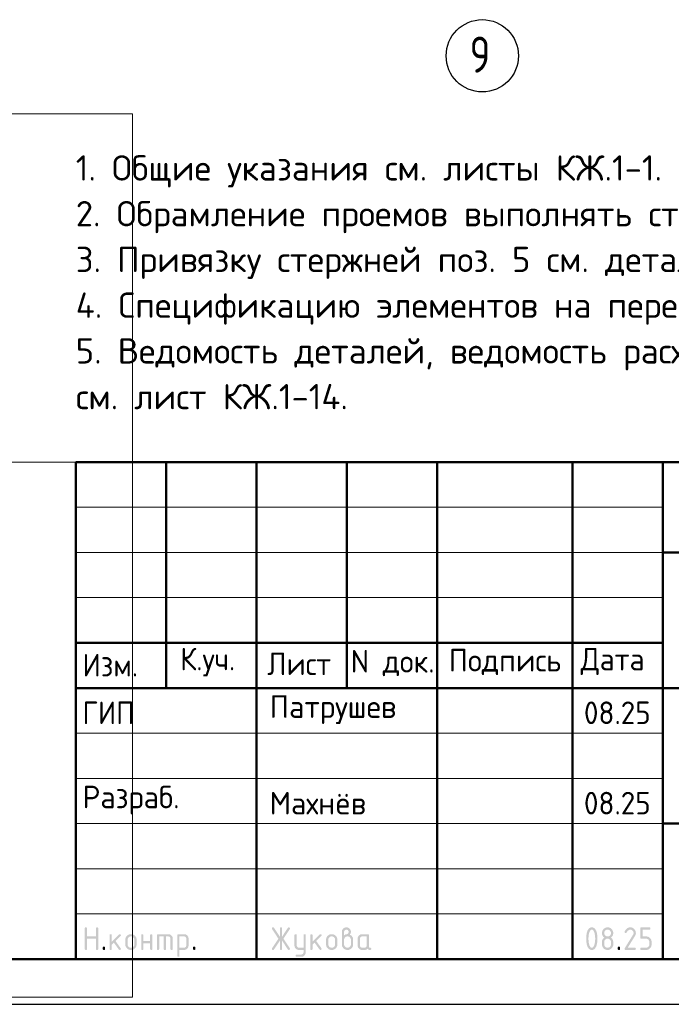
# Model space of a CAD drawing. Header units: millimetres. Extents: x 0 to 42000, y 0 to 29700.
# Tile 5 of 8: x 22379 to 29593, y 0 to 10896. Entities that reach past the tile are written whole.
import ezdxf

# ---------------------------------------------------------------- set-up
doc = ezdxf.new("R2010")
doc.units = ezdxf.units.MM
doc.linetypes.add('______5', pattern=[1100, 800, -100, 100, -100])
doc.layers.add('Standard', color=7, linetype='Continuous', lineweight=25)
doc.layers.add('Оси', color=7, linetype='______5', lineweight=13, true_color=0x656565)
doc.styles.add('ISOCPEUR', font='txt')

msp = doc.modelspace()

# ---------------------------------------------------------------- hatches: boundary and pattern name
at = {"layer": 'Standard', "linetype": 'Continuous', "lineweight": 25, "transparency": 33554687}
for points in [[(23099, 614), (23099, 839), (23099, 840), (23099, 842), (23099, 843), (23100, 844), (23100, 845), (23101, 846), (23101, 847), (23102, 848), (23103, 849), (23104, 850), (23105, 850), (23106, 851), (23107, 851), (23109, 851), (23110, 851), (23112, 851), (23113, 851), (23115, 851), (23116, 851), (23117, 851), (23118, 850), (23119, 850), (23120, 849), (23121, 848), (23122, 847), (23122, 846), (23123, 845), (23123, 844), (23124, 843), (23124, 842), (23124, 840), (23124, 839), (23124, 751), (23224, 751), (23224, 839), (23224, 840), (23224, 842), (23224, 843), (23225, 844), (23225, 845), (23226, 846), (23226, 847), (23227, 848), (23228, 849), (23229, 850), (23230, 850), (23231, 851), (23232, 851), (23233, 851), (23235, 851), (23236, 851), (23238, 851), (23239, 851), (23241, 851), (23242, 851), (23243, 850), (23244, 850), (23245, 849), (23246, 848), (23247, 847), (23247, 846), (23248, 845), (23248, 844), (23249, 843), (23249, 842), (23249, 840), (23249, 839), (23249, 614), (23249, 612), (23249, 611), (23249, 609), (23248, 608), (23248, 607), (23247, 606), (23247, 605), (23246, 604), (23245, 604), (23244, 603), (23243, 602), (23242, 602), (23241, 602), (23239, 601), (23238, 601), (23236, 601), (23235, 601), (23233, 601), (23232, 602), (23231, 602), (23230, 602), (23229, 603), (23228, 604), (23227, 604), (23226, 605), (23226, 606), (23225, 607), (23225, 608), (23224, 609), (23224, 611), (23224, 612), (23224, 614), (23224, 726), (23124, 726), (23124, 614), (23124, 612), (23124, 611), (23124, 609), (23123, 608), (23123, 607), (23122, 606), (23122, 605), (23121, 604), (23120, 604), (23119, 603), (23118, 602), (23117, 602), (23116, 602), (23115, 601), (23113, 601), (23112, 601), (23110, 601), (23109, 601), (23107, 602), (23106, 602), (23105, 602), (23104, 603), (23103, 604), (23102, 604), (23101, 605), (23101, 606), (23100, 607), (23100, 608), (23099, 609), (23099, 611), (23099, 612)], [(23399, 694), (23478, 773), (23478, 773), (23479, 774), (23480, 775), (23482, 775), (23483, 776), (23484, 776), (23485, 776), (23486, 776), (23488, 776), (23489, 776), (23491, 776), (23492, 775), (23493, 775), (23494, 774), (23495, 774), (23496, 773), (23497, 772), (23497, 771), (23498, 770), (23498, 769), (23499, 768), (23499, 767), (23499, 765), (23499, 764), (23499, 762), (23499, 761), (23498, 760), (23498, 759), (23497, 758), (23497, 757), (23496, 756), (23495, 755), (23440, 700), (23496, 621), (23498, 619), (23498, 617), (23499, 616), (23499, 614), (23499, 612), (23499, 611), (23499, 609), (23498, 608), (23498, 607), (23497, 606), (23497, 605), (23496, 604), (23495, 604), (23494, 603), (23493, 602), (23492, 602), (23491, 602), (23489, 601), (23488, 601), (23486, 601), (23485, 601), (23483, 602), (23482, 602), (23480, 603), (23479, 603), (23478, 604), (23477, 605), (23476, 607), (23422, 682), (23399, 659), (23399, 614), (23399, 612), (23399, 611), (23399, 609), (23398, 608), (23398, 607), (23397, 606), (23397, 605), (23396, 604), (23395, 604), (23394, 603), (23393, 602), (23392, 602), (23391, 602), (23389, 601), (23388, 601), (23386, 601), (23385, 601), (23383, 601), (23382, 602), (23381, 602), (23380, 602), (23379, 603), (23378, 604), (23377, 604), (23376, 605), (23376, 606), (23375, 607), (23375, 608), (23374, 609), (23374, 611), (23374, 612), (23374, 614), (23374, 764), (23374, 765), (23374, 767), (23374, 768), (23375, 769), (23375, 770), (23376, 771), (23376, 772), (23377, 773), (23378, 774), (23379, 774), (23380, 775), (23381, 775), (23382, 776), (23383, 776), (23385, 776), (23386, 776), (23388, 776), (23389, 776), (23391, 776), (23392, 775), (23393, 775), (23394, 774), (23395, 774), (23396, 773), (23397, 772), (23397, 771), (23398, 770), (23398, 769), (23399, 768), (23399, 767), (23399, 765), (23399, 764)], [(23749, 676), (23749, 614), (23749, 612), (23748, 611), (23748, 609), (23748, 608), (23747, 607), (23747, 606), (23746, 605), (23746, 604), (23745, 604), (23744, 603), (23743, 602), (23742, 602), (23740, 602), (23739, 601), (23738, 601), (23736, 601), (23735, 601), (23733, 601), (23732, 602), (23731, 602), (23729, 602), (23729, 603), (23728, 604), (23727, 604), (23726, 605), (23725, 606), (23725, 607), (23724, 608), (23724, 609), (23724, 611), (23724, 612), (23724, 614), (23724, 764), (23724, 765), (23724, 767), (23724, 768), (23724, 769), (23725, 770), (23725, 771), (23726, 772), (23727, 773), (23728, 774), (23729, 774), (23729, 775), (23731, 775), (23732, 776), (23733, 776), (23735, 776), (23736, 776), (23738, 776), (23739, 776), (23740, 776), (23742, 775), (23743, 775), (23744, 774), (23745, 774), (23746, 773), (23746, 772), (23747, 771), (23747, 770), (23748, 769), (23748, 768), (23748, 767), (23749, 765), (23749, 764), (23749, 701), (23823, 701), (23823, 764), (23823, 765), (23824, 767), (23824, 768), (23824, 769), (23825, 770), (23825, 771), (23826, 772), (23826, 773), (23827, 774), (23828, 774), (23829, 775), (23830, 775), (23832, 776), (23833, 776), (23834, 776), (23836, 776), (23837, 776), (23839, 776), (23840, 776), (23841, 775), (23843, 775), (23843, 774), (23844, 774), (23845, 773), (23846, 772), (23847, 771), (23847, 770), (23848, 769), (23848, 768), (23848, 767), (23848, 765), (23848, 764), (23848, 614), (23848, 612), (23848, 611), (23848, 609), (23848, 608), (23847, 607), (23847, 606), (23846, 605), (23845, 604), (23844, 604), (23843, 603), (23843, 602), (23841, 602), (23840, 602), (23839, 601), (23837, 601), (23836, 601), (23834, 601), (23833, 601), (23832, 602), (23830, 602), (23829, 602), (23828, 603), (23827, 604), (23826, 604), (23826, 605), (23825, 606), (23825, 607), (23824, 608), (23824, 609), (23824, 611), (23823, 612), (23823, 614), (23823, 676)], [(23911, 776), (24023, 776), (24026, 776), (24028, 776), (24031, 776), (24033, 775), (24036, 775), (24038, 774), (24040, 773), (24043, 773), (24045, 772), (24047, 770), (24049, 769), (24051, 768), (24053, 767), (24055, 765), (24057, 763), (24059, 762), (24061, 760), (24062, 758), (24064, 756), (24065, 754), (24067, 752), (24068, 750), (24069, 748), (24070, 745), (24071, 743), (24071, 741), (24072, 739), (24072, 736), (24073, 734), (24073, 731), (24073, 729), (24073, 726), (24073, 614), (24073, 612), (24073, 611), (24073, 609), (24073, 608), (24072, 607), (24072, 606), (24071, 605), (24070, 604), (24069, 604), (24068, 603), (24067, 602), (24066, 602), (24065, 602), (24064, 601), (24062, 601), (24061, 601), (24059, 601), (24058, 601), (24057, 602), (24055, 602), (24054, 602), (24053, 603), (24052, 604), (24051, 604), (24051, 605), (24050, 606), (24049, 607), (24049, 608), (24049, 609), (24048, 611), (24048, 612), (24048, 614), (24048, 726), (24048, 729), (24048, 731), (24047, 734), (24046, 736), (24046, 738), (24044, 740), (24043, 742), (24041, 744), (24039, 746), (24037, 747), (24035, 748), (24033, 749), (24031, 750), (24028, 751), (24026, 751), (24023, 751), (23998, 751), (23998, 614), (23998, 612), (23998, 611), (23998, 609), (23998, 608), (23997, 607), (23997, 606), (23996, 605), (23995, 604), (23995, 604), (23994, 603), (23993, 602), (23991, 602), (23990, 602), (23989, 601), (23987, 601), (23986, 601), (23984, 601), (23983, 601), (23982, 602), (23980, 602), (23979, 602), (23978, 603), (23977, 604), (23977, 604), (23976, 605), (23975, 606), (23975, 607), (23974, 608), (23974, 609), (23974, 611), (23973, 612), (23973, 614), (23973, 751), (23924, 751), (23924, 614), (23924, 612), (23923, 611), (23923, 609), (23923, 608), (23922, 607), (23922, 606), (23921, 605), (23920, 604), (23920, 604), (23919, 603), (23918, 602), (23916, 602), (23915, 602), (23914, 601), (23913, 601), (23911, 601), (23909, 601), (23908, 601), (23907, 602), (23906, 602), (23904, 602), (23903, 603), (23902, 604), (23902, 604), (23901, 605), (23900, 606), (23900, 607), (23899, 608), (23899, 609), (23899, 611), (23898, 612), (23898, 614), (23898, 764), (23898, 765), (23899, 767), (23899, 768), (23899, 769), (23900, 770), (23900, 771), (23901, 772), (23902, 773), (23902, 774), (23903, 774), (23904, 775), (23906, 775), (23907, 776), (23908, 776), (23909, 776)], [(25259, 704), (25194, 607), (25193, 605), (25192, 604), (25191, 603), (25190, 603), (25188, 602), (25187, 602), (25185, 601), (25183, 601), (25182, 601), (25180, 601), (25179, 602), (25178, 602), (25177, 603), (25176, 603), (25175, 604), (25174, 605), (25173, 605), (25173, 606), (25172, 607), (25172, 609), (25171, 610), (25171, 611), (25171, 613), (25171, 614), (25171, 616), (25172, 618), (25172, 619), (25173, 621), (25243, 726), (25173, 832), (25172, 833), (25172, 835), (25171, 837), (25171, 838), (25171, 840), (25171, 841), (25171, 843), (25172, 844), (25172, 845), (25173, 846), (25173, 847), (25174, 848), (25175, 849), (25176, 849), (25177, 850), (25178, 850), (25179, 851), (25181, 851), (25182, 851), (25184, 851), (25185, 851), (25187, 851), (25188, 851), (25189, 850), (25191, 849), (25192, 848), (25193, 847), (25194, 846), (25259, 749), (25259, 839), (25259, 840), (25259, 842), (25259, 843), (25259, 844), (25260, 845), (25260, 846), (25261, 847), (25262, 848), (25262, 849), (25263, 850), (25264, 850), (25266, 851), (25267, 851), (25268, 851), (25269, 851), (25271, 851), (25273, 851), (25274, 851), (25275, 851), (25277, 851), (25278, 850), (25279, 850), (25280, 849), (25280, 848), (25281, 847), (25282, 846), (25282, 845), (25283, 844), (25283, 843), (25283, 842), (25284, 840), (25284, 839), (25284, 749), (25348, 846), (25349, 847), (25350, 848), (25351, 849), (25353, 850), (25354, 851), (25356, 851), (25357, 851), (25359, 851), (25360, 851), (25361, 851), (25362, 851), (25363, 850), (25365, 850), (25366, 849), (25367, 848), (25367, 847), (25368, 847), (25369, 846), (25370, 845), (25370, 843), (25371, 842), (25371, 841), (25371, 840), (25371, 839), (25371, 837), (25371, 835), (25370, 833), (25369, 832), (25299, 726), (25369, 621), (25370, 619), (25371, 617), (25371, 616), (25371, 614), (25371, 613), (25371, 611), (25371, 610), (25370, 609), (25370, 608), (25369, 607), (25368, 606), (25368, 605), (25367, 604), (25366, 603), (25365, 603), (25364, 602), (25363, 602), (25361, 602), (25360, 601), (25359, 601), (25357, 601), (25356, 602), (25354, 602), (25353, 603), (25351, 603), (25350, 604), (25349, 605), (25348, 607), (25284, 704), (25284, 614), (25284, 612), (25283, 611), (25283, 609), (25283, 608), (25282, 607), (25282, 606), (25281, 605), (25280, 604), (25280, 604), (25279, 603), (25278, 602), (25277, 602), (25275, 602), (25274, 601), (25273, 601), (25271, 601), (25269, 601), (25268, 601), (25267, 602), (25266, 602), (25264, 602), (25263, 603), (25262, 604), (25262, 604), (25261, 605), (25260, 606), (25260, 607), (25259, 608), (25259, 609), (25259, 611), (25259, 612), (25259, 614)], [(25521, 576), (25521, 601), (25471, 601), (25468, 601), (25466, 602), (25463, 602), (25461, 602), (25458, 603), (25456, 603), (25454, 604), (25452, 605), (25449, 606), (25447, 607), (25445, 608), (25443, 609), (25441, 611), (25439, 612), (25437, 614), (25436, 616), (25434, 618), (25432, 620), (25431, 622), (25429, 624), (25428, 626), (25427, 628), (25426, 630), (25425, 632), (25424, 634), (25423, 637), (25422, 639), (25422, 641), (25422, 644), (25421, 646), (25421, 649), (25421, 651), (25421, 764), (25421, 765), (25421, 767), (25421, 768), (25422, 769), (25422, 770), (25423, 771), (25423, 772), (25424, 773), (25425, 774), (25426, 774), (25427, 775), (25428, 775), (25429, 776), (25431, 776), (25432, 776), (25434, 776), (25435, 776), (25437, 776), (25438, 776), (25439, 775), (25440, 775), (25441, 774), (25442, 774), (25443, 773), (25444, 772), (25444, 771), (25445, 770), (25445, 769), (25446, 768), (25446, 767), (25446, 765), (25446, 764), (25446, 651), (25446, 649), (25447, 646), (25447, 644), (25448, 642), (25449, 640), (25450, 638), (25452, 636), (25454, 634), (25455, 632), (25457, 630), (25459, 629), (25462, 628), (25464, 627), (25466, 627), (25468, 626), (25471, 626), (25521, 626), (25521, 764), (25521, 765), (25521, 767), (25521, 768), (25522, 769), (25522, 770), (25523, 771), (25523, 772), (25524, 773), (25525, 774), (25526, 774), (25527, 775), (25528, 775), (25529, 776), (25530, 776), (25532, 776), (25533, 776), (25535, 776), (25536, 776), (25538, 776), (25539, 775), (25540, 775), (25541, 774), (25542, 774), (25543, 773), (25544, 772), (25544, 771), (25545, 770), (25545, 769), (25545, 768), (25546, 767), (25546, 765), (25546, 764), (25546, 576), (25546, 574), (25546, 571), (25545, 569), (25545, 566), (25545, 564), (25544, 562), (25543, 559), (25542, 557), (25541, 555), (25540, 553), (25539, 551), (25538, 549), (25537, 547), (25535, 545), (25533, 543), (25532, 541), (25530, 539), (25528, 538), (25526, 536), (25524, 535), (25522, 533), (25520, 532), (25518, 531), (25516, 530), (25514, 529), (25511, 528), (25509, 528), (25507, 527), (25504, 527), (25502, 527), (25499, 526), (25497, 526), (25446, 526), (25445, 526), (25443, 527), (25442, 527), (25441, 527), (25440, 528), (25439, 528), (25438, 529), (25437, 529), (25436, 530), (25435, 531), (25435, 532), (25434, 533), (25434, 535), (25434, 536), (25434, 537), (25434, 539), (25434, 540), (25434, 541), (25434, 542), (25435, 544), (25435, 545), (25436, 546), (25436, 547), (25437, 548), (25438, 549), (25439, 549), (25440, 550), (25442, 550), (25443, 551), (25444, 551), (25445, 551), (25446, 551), (25496, 551), (25499, 551), (25501, 552), (25503, 552), (25506, 553), (25508, 554), (25510, 555), (25512, 557), (25514, 558), (25515, 560), (25517, 562), (25518, 564), (25519, 566), (25520, 568), (25520, 571), (25521, 573)], [(25621, 694), (25700, 773), (25700, 773), (25701, 774), (25702, 775), (25704, 775), (25705, 776), (25706, 776), (25707, 776), (25708, 776), (25710, 776), (25711, 776), (25713, 776), (25714, 775), (25715, 775), (25716, 774), (25717, 774), (25718, 773), (25719, 772), (25719, 771), (25720, 770), (25720, 769), (25721, 768), (25721, 767), (25721, 765), (25721, 764), (25721, 762), (25721, 761), (25721, 760), (25720, 759), (25720, 758), (25719, 757), (25718, 756), (25717, 755), (25662, 700), (25719, 621), (25720, 619), (25720, 617), (25721, 616), (25721, 614), (25721, 612), (25721, 611), (25721, 609), (25720, 608), (25720, 607), (25719, 606), (25719, 605), (25718, 604), (25717, 604), (25716, 603), (25715, 602), (25714, 602), (25713, 602), (25711, 601), (25710, 601), (25708, 601), (25707, 601), (25705, 602), (25704, 602), (25703, 603), (25701, 603), (25700, 604), (25699, 605), (25698, 607), (25644, 682), (25621, 659), (25621, 614), (25621, 612), (25621, 611), (25621, 609), (25620, 608), (25620, 607), (25619, 606), (25619, 605), (25618, 604), (25617, 604), (25616, 603), (25615, 602), (25614, 602), (25613, 602), (25611, 601), (25610, 601), (25608, 601), (25607, 601), (25606, 601), (25604, 602), (25603, 602), (25602, 602), (25601, 603), (25600, 604), (25599, 604), (25598, 605), (25598, 606), (25597, 607), (25597, 608), (25596, 609), (25596, 611), (25596, 612), (25596, 614), (25596, 764), (25596, 765), (25596, 767), (25596, 768), (25597, 769), (25597, 770), (25598, 771), (25598, 772), (25599, 773), (25600, 774), (25601, 774), (25602, 775), (25603, 775), (25604, 776), (25606, 776), (25607, 776), (25608, 776), (25610, 776), (25611, 776), (25613, 776), (25614, 775), (25615, 775), (25616, 774), (25617, 774), (25618, 773), (25619, 772), (25619, 771), (25620, 770), (25620, 769), (25621, 768), (25621, 767), (25621, 765), (25621, 764)], [(29137, 851), (29140, 851), (29144, 851), (29147, 851), (29150, 850), (29153, 850), (29156, 849), (29158, 848), (29161, 847), (29164, 846), (29167, 844), (29169, 843), (29172, 841), (29174, 839), (29177, 837), (29179, 835), (29181, 833), (29184, 831), (29186, 828), (29188, 826), (29189, 823), (29191, 821), (29193, 818), (29194, 816), (29195, 813), (29196, 810), (29197, 807), (29198, 804), (29198, 801), (29199, 798), (29199, 795), (29200, 792), (29200, 789), (29200, 784), (29199, 780), (29198, 775), (29197, 771), (29195, 766), (29193, 762), (29191, 757), (29188, 753), (29110, 626), (29187, 626), (29189, 626), (29190, 626), (29191, 626), (29193, 626), (29194, 625), (29195, 625), (29196, 624), (29197, 623), (29197, 622), (29198, 621), (29198, 620), (29199, 619), (29199, 618), (29199, 617), (29200, 615), (29200, 614), (29200, 612), (29199, 611), (29199, 610), (29199, 608), (29198, 607), (29198, 606), (29197, 605), (29197, 604), (29196, 604), (29195, 603), (29194, 602), (29193, 602), (29191, 602), (29190, 601), (29189, 601), (29187, 601), (29087, 601), (29086, 601), (29084, 601), (29083, 602), (29082, 602), (29081, 602), (29080, 603), (29079, 604), (29078, 604), (29077, 605), (29076, 606), (29076, 607), (29075, 608), (29075, 609), (29075, 611), (29075, 612), (29075, 614), (29075, 616), (29075, 617), (29076, 619), (29077, 621), (29168, 768), (29170, 771), (29171, 773), (29172, 776), (29173, 778), (29174, 781), (29174, 783), (29175, 786), (29175, 789), (29175, 793), (29174, 796), (29173, 800), (29172, 803), (29171, 806), (29168, 809), (29166, 813), (29164, 815), (29161, 818), (29158, 820), (29155, 822), (29152, 823), (29148, 825), (29145, 826), (29141, 826), (29137, 826), (29135, 826), (29132, 826), (29129, 825), (29127, 824), (29124, 823), (29122, 822), (29119, 820), (29117, 818), (29114, 816), (29112, 814), (29110, 812), (29107, 809), (29105, 806), (29103, 802), (29100, 799), (29098, 795), (29097, 793), (29096, 792), (29095, 791), (29094, 790), (29092, 790), (29091, 789), (29089, 789), (29087, 789), (29086, 789), (29084, 789), (29083, 789), (29082, 790), (29081, 790), (29080, 791), (29079, 791), (29078, 792), (29077, 793), (29076, 794), (29076, 795), (29075, 796), (29075, 797), (29075, 798), (29075, 800), (29075, 801), (29075, 803), (29075, 804), (29075, 805), (29076, 806), (29079, 812), (29082, 817), (29085, 822), (29088, 826), (29092, 830), (29095, 834), (29099, 837), (29103, 840), (29107, 843), (29111, 845), (29115, 847), (29119, 848), (29123, 850), (29128, 851), (29132, 851)], [(29250, 739), (29250, 839), (29250, 840), (29250, 842), (29250, 843), (29250, 844), (29251, 845), (29251, 846), (29252, 847), (29253, 848), (29253, 849), (29254, 850), (29255, 850), (29257, 851), (29258, 851), (29259, 851), (29261, 851), (29262, 851), (29349, 851), (29351, 851), (29352, 851), (29354, 851), (29355, 851), (29356, 850), (29357, 850), (29358, 849), (29359, 848), (29359, 847), (29360, 846), (29361, 845), (29361, 844), (29361, 843), (29362, 842), (29362, 840), (29362, 839), (29362, 837), (29362, 836), (29361, 834), (29361, 833), (29361, 832), (29360, 831), (29359, 830), (29359, 829), (29358, 829), (29357, 828), (29356, 827), (29355, 827), (29354, 827), (29352, 826), (29351, 826), (29349, 826), (29275, 826), (29275, 751), (29312, 751), (29315, 751), (29318, 751), (29322, 751), (29324, 750), (29327, 750), (29330, 749), (29333, 748), (29336, 747), (29339, 746), (29341, 744), (29344, 743), (29347, 741), (29349, 739), (29351, 737), (29354, 735), (29356, 733), (29358, 731), (29360, 728), (29362, 726), (29364, 723), (29366, 721), (29367, 718), (29369, 715), (29370, 713), (29371, 710), (29372, 707), (29373, 704), (29373, 701), (29374, 698), (29374, 695), (29374, 692), (29374, 689), (29374, 664), (29374, 661), (29374, 657), (29374, 654), (29373, 651), (29373, 648), (29372, 645), (29371, 643), (29370, 640), (29369, 637), (29367, 634), (29366, 632), (29364, 629), (29362, 627), (29360, 624), (29358, 622), (29356, 620), (29354, 617), (29351, 615), (29349, 613), (29346, 612), (29344, 610), (29341, 608), (29339, 607), (29336, 606), (29333, 605), (29330, 604), (29327, 603), (29324, 602), (29321, 602), (29318, 602), (29315, 601), (29312, 601), (29262, 601), (29261, 601), (29259, 601), (29258, 602), (29257, 602), (29255, 602), (29254, 603), (29253, 604), (29253, 604), (29252, 605), (29251, 606), (29251, 607), (29250, 608), (29250, 610), (29250, 611), (29250, 612), (29250, 614), (29250, 615), (29250, 617), (29250, 618), (29250, 619), (29251, 620), (29251, 621), (29252, 622), (29253, 623), (29253, 624), (29254, 625), (29255, 625), (29257, 626), (29258, 626), (29259, 626), (29261, 626), (29262, 626), (29312, 626), (29316, 626), (29319, 627), (29323, 628), (29326, 629), (29330, 630), (29333, 632), (29336, 634), (29338, 637), (29341, 640), (29343, 643), (29345, 646), (29347, 649), (29348, 653), (29349, 656), (29349, 660), (29349, 664), (29349, 689), (29349, 693), (29349, 696), (29348, 700), (29347, 703), (29345, 707), (29343, 710), (29341, 713), (29338, 715), (29336, 718), (29333, 720), (29330, 722), (29326, 724), (29323, 725), (29319, 726), (29316, 726), (29312, 726), (29262, 726), (29261, 726), (29259, 726), (29258, 727), (29257, 727), (29255, 727), (29254, 728), (29253, 729), (29253, 729), (29252, 730), (29251, 731), (29251, 732), (29250, 733), (29250, 734), (29250, 736), (29250, 737)], [(23299, 626), (23299, 628), (23299, 629), (23299, 631), (23300, 632), (23300, 633), (23301, 634), (23301, 635), (23302, 636), (23303, 637), (23304, 637), (23305, 638), (23306, 638), (23307, 638), (23309, 639), (23310, 639), (23312, 639), (23313, 639), (23314, 639), (23316, 638), (23317, 638), (23318, 638), (23319, 637), (23320, 637), (23321, 636), (23322, 635), (23322, 634), (23323, 633), (23323, 632), (23324, 631), (23324, 629), (23324, 628), (23324, 626), (23324, 614), (23324, 612), (23324, 611), (23324, 610), (23323, 608), (23323, 607), (23322, 606), (23322, 605), (23321, 604), (23320, 604), (23319, 603), (23318, 602), (23317, 602), (23316, 602), (23314, 601), (23313, 601), (23312, 601), (23310, 601), (23309, 601), (23307, 602), (23306, 602), (23305, 602), (23304, 603), (23303, 604), (23302, 604), (23301, 605), (23301, 606), (23300, 607), (23300, 608), (23299, 610), (23299, 611), (23299, 612), (23299, 614)], [(24298, 626), (24298, 628), (24298, 629), (24299, 631), (24299, 632), (24299, 633), (24300, 634), (24301, 635), (24301, 636), (24302, 637), (24303, 637), (24304, 638), (24305, 638), (24307, 638), (24308, 639), (24309, 639), (24311, 639), (24312, 639), (24314, 639), (24315, 638), (24316, 638), (24317, 638), (24318, 637), (24319, 637), (24320, 636), (24321, 635), (24322, 634), (24322, 633), (24323, 632), (24323, 631), (24323, 629), (24323, 628), (24323, 626), (24323, 614), (24323, 612), (24323, 611), (24323, 610), (24323, 608), (24322, 607), (24322, 606), (24321, 605), (24320, 604), (24319, 604), (24318, 603), (24317, 602), (24316, 602), (24315, 602), (24314, 601), (24312, 601), (24311, 601), (24309, 601), (24308, 601), (24307, 602), (24305, 602), (24304, 602), (24303, 603), (24302, 604), (24301, 604), (24301, 605), (24300, 606), (24299, 607), (24299, 608), (24299, 610), (24298, 611), (24298, 612), (24298, 614)], [(29000, 626), (29000, 628), (29000, 629), (29000, 631), (29001, 632), (29001, 633), (29002, 634), (29002, 635), (29003, 636), (29004, 637), (29005, 637), (29006, 638), (29007, 638), (29008, 638), (29009, 639), (29011, 639), (29012, 639), (29014, 639), (29015, 639), (29017, 638), (29018, 638), (29019, 638), (29020, 637), (29021, 637), (29022, 636), (29023, 635), (29023, 634), (29024, 633), (29024, 632), (29024, 631), (29025, 629), (29025, 628), (29025, 626), (29025, 614), (29025, 612), (29025, 611), (29024, 610), (29024, 608), (29024, 607), (29023, 606), (29023, 605), (29022, 604), (29021, 604), (29020, 603), (29019, 602), (29018, 602), (29017, 602), (29015, 601), (29014, 601), (29012, 601), (29011, 601), (29009, 601), (29008, 602), (29007, 602), (29006, 602), (29005, 603), (29004, 604), (29003, 604), (29002, 605), (29002, 606), (29001, 607), (29001, 608), (29000, 610), (29000, 611), (29000, 612), (29000, 614)]]:
    msp.add_hatch(color=7, dxfattribs=at).paths.add_polyline_path(points, flags=16)
h = msp.add_hatch(color=7, dxfattribs=at)
h.paths.add_polyline_path([(23549, 664), (23549, 714), (23549, 717), (23549, 720), (23549, 723), (23550, 726), (23550, 729), (23551, 732), (23552, 735), (23553, 738), (23554, 740), (23556, 743), (23557, 746), (23559, 748), (23561, 751), (23563, 753), (23565, 756), (23567, 758), (23569, 760), (23572, 762), (23574, 764), (23577, 766), (23579, 768), (23582, 769), (23584, 770), (23587, 772), (23590, 773), (23593, 774), (23596, 774), (23599, 775), (23602, 776), (23605, 776), (23608, 776), (23611, 776), (23614, 776), (23618, 776), (23621, 776), (23624, 775), (23627, 774), (23630, 774), (23633, 773), (23635, 772), (23638, 770), (23641, 769), (23643, 768), (23646, 766), (23648, 764), (23651, 762), (23653, 760), (23655, 758), (23658, 756), (23660, 753), (23662, 751), (23663, 749), (23665, 746), (23666, 743), (23668, 741), (23669, 738), (23670, 735), (23671, 732), (23672, 729), (23672, 726), (23673, 723), (23673, 720), (23674, 717), (23674, 714), (23674, 664), (23674, 660), (23673, 657), (23673, 654), (23672, 651), (23672, 648), (23671, 645), (23670, 642), (23669, 640), (23668, 637), (23666, 634), (23665, 632), (23663, 629), (23662, 627), (23660, 624), (23658, 622), (23655, 620), (23653, 617), (23651, 615), (23648, 613), (23646, 612), (23643, 610), (23641, 608), (23638, 607), (23635, 606), (23632, 605), (23629, 604), (23627, 603), (23624, 602), (23621, 602), (23617, 602), (23614, 601), (23611, 601), (23608, 601), (23605, 602), (23602, 602), (23599, 602), (23596, 603), (23593, 604), (23590, 605), (23587, 606), (23584, 607), (23582, 608), (23579, 610), (23577, 612), (23574, 613), (23572, 615), (23569, 617), (23567, 620), (23565, 622), (23563, 624), (23561, 627), (23559, 629), (23557, 632), (23556, 634), (23554, 637), (23553, 640), (23552, 642), (23551, 645), (23550, 648), (23550, 651), (23549, 654), (23549, 657), (23549, 660)], flags=16)
h.paths.add_polyline_path([(23648, 664), (23648, 714), (23648, 718), (23648, 721), (23647, 725), (23646, 728), (23644, 732), (23642, 735), (23640, 738), (23638, 740), (23635, 743), (23632, 745), (23629, 747), (23625, 749), (23622, 750), (23619, 751), (23615, 751), (23611, 751), (23607, 751), (23604, 751), (23600, 750), (23597, 749), (23594, 747), (23590, 745), (23587, 743), (23585, 740), (23582, 738), (23580, 735), (23578, 732), (23577, 728), (23575, 725), (23574, 721), (23574, 718), (23574, 714), (23574, 664), (23574, 660), (23574, 656), (23575, 653), (23577, 649), (23578, 646), (23580, 643), (23582, 640), (23585, 637), (23587, 634), (23590, 632), (23593, 630), (23597, 629), (23600, 628), (23604, 627), (23607, 626), (23611, 626), (23615, 626), (23619, 627), (23622, 628), (23625, 629), (23629, 630), (23632, 633), (23635, 635), (23638, 637), (23640, 640), (23642, 643), (23644, 646), (23646, 649), (23647, 653), (23648, 656), (23648, 660)])
h = msp.add_hatch(color=7, dxfattribs=at)
h.paths.add_polyline_path([(24123, 764), (24123, 765), (24124, 767), (24124, 768), (24124, 769), (24125, 770), (24125, 771), (24126, 772), (24127, 773), (24127, 774), (24128, 774), (24129, 775), (24130, 775), (24132, 776), (24133, 776), (24134, 776), (24136, 776), (24198, 776), (24201, 776), (24203, 776), (24206, 776), (24208, 775), (24211, 775), (24213, 774), (24215, 773), (24218, 773), (24220, 772), (24222, 770), (24224, 769), (24226, 768), (24228, 767), (24230, 765), (24232, 763), (24234, 762), (24236, 760), (24237, 758), (24239, 756), (24240, 754), (24241, 752), (24243, 750), (24244, 748), (24245, 746), (24245, 743), (24246, 741), (24247, 739), (24247, 736), (24248, 734), (24248, 731), (24248, 729), (24248, 726), (24248, 651), (24248, 649), (24248, 646), (24248, 644), (24247, 641), (24247, 639), (24246, 637), (24245, 634), (24245, 632), (24244, 630), (24243, 628), (24241, 626), (24240, 624), (24239, 622), (24237, 620), (24236, 618), (24234, 616), (24232, 614), (24230, 612), (24228, 611), (24226, 609), (24224, 608), (24222, 607), (24220, 606), (24218, 605), (24215, 604), (24213, 603), (24211, 603), (24208, 602), (24206, 602), (24203, 602), (24201, 601), (24198, 601), (24148, 601), (24148, 539), (24148, 537), (24148, 536), (24148, 535), (24148, 533), (24147, 532), (24147, 531), (24146, 530), (24145, 529), (24145, 529), (24144, 528), (24143, 528), (24141, 527), (24140, 527), (24139, 527), (24138, 526), (24136, 526), (24134, 526), (24133, 527), (24132, 527), (24130, 527), (24129, 528), (24128, 528), (24127, 529), (24127, 529), (24126, 530), (24125, 531), (24125, 532), (24124, 533), (24124, 535), (24124, 536), (24123, 537), (24123, 539)], flags=16)
h.paths.add_polyline_path([(24148, 751), (24148, 626), (24198, 626), (24201, 626), (24203, 627), (24206, 627), (24208, 628), (24210, 629), (24212, 630), (24214, 632), (24216, 634), (24218, 635), (24219, 637), (24220, 639), (24221, 642), (24222, 644), (24223, 646), (24223, 649), (24223, 651), (24223, 726), (24223, 729), (24223, 731), (24222, 734), (24221, 736), (24220, 738), (24219, 740), (24218, 742), (24216, 744), (24214, 746), (24212, 747), (24210, 748), (24208, 749), (24206, 750), (24203, 751), (24201, 751), (24198, 751)])
h = msp.add_hatch(color=7, dxfattribs=at)
h.paths.add_polyline_path([(25771, 664), (25771, 714), (25771, 717), (25771, 720), (25771, 723), (25772, 726), (25773, 729), (25773, 732), (25774, 735), (25775, 738), (25777, 740), (25778, 743), (25779, 746), (25781, 748), (25783, 751), (25785, 753), (25787, 756), (25789, 758), (25791, 760), (25794, 762), (25796, 764), (25799, 766), (25801, 768), (25804, 769), (25806, 770), (25809, 772), (25812, 773), (25815, 774), (25818, 774), (25821, 775), (25824, 776), (25827, 776), (25830, 776), (25833, 776), (25836, 776), (25840, 776), (25843, 776), (25846, 775), (25849, 774), (25852, 774), (25855, 773), (25857, 772), (25860, 770), (25863, 769), (25865, 768), (25868, 766), (25871, 764), (25873, 762), (25875, 760), (25878, 758), (25880, 756), (25882, 753), (25884, 751), (25885, 749), (25887, 746), (25889, 743), (25890, 741), (25891, 738), (25892, 735), (25893, 732), (25894, 729), (25894, 726), (25895, 723), (25895, 720), (25896, 717), (25896, 714), (25896, 664), (25896, 660), (25895, 657), (25895, 654), (25894, 651), (25894, 648), (25893, 645), (25892, 642), (25891, 640), (25890, 637), (25888, 634), (25887, 632), (25885, 629), (25884, 627), (25882, 624), (25880, 622), (25877, 620), (25875, 617), (25873, 615), (25870, 613), (25868, 612), (25865, 610), (25863, 608), (25860, 607), (25857, 606), (25854, 605), (25852, 604), (25849, 603), (25846, 602), (25843, 602), (25840, 602), (25836, 601), (25833, 601), (25830, 601), (25827, 602), (25824, 602), (25821, 602), (25818, 603), (25815, 604), (25812, 605), (25809, 606), (25806, 607), (25804, 608), (25801, 610), (25799, 612), (25796, 613), (25794, 615), (25791, 617), (25789, 620), (25787, 622), (25785, 624), (25783, 627), (25781, 629), (25779, 632), (25778, 634), (25777, 637), (25775, 640), (25774, 642), (25773, 645), (25773, 648), (25772, 651), (25771, 654), (25771, 657), (25771, 660)], flags=16)
h.paths.add_polyline_path([(25871, 664), (25871, 714), (25871, 718), (25870, 721), (25869, 725), (25868, 728), (25866, 732), (25864, 735), (25862, 738), (25860, 740), (25857, 743), (25854, 745), (25851, 747), (25848, 749), (25844, 750), (25841, 751), (25837, 751), (25833, 751), (25829, 751), (25826, 751), (25822, 750), (25819, 749), (25816, 747), (25813, 745), (25810, 743), (25807, 740), (25804, 738), (25802, 735), (25800, 732), (25799, 728), (25797, 725), (25797, 721), (25796, 718), (25796, 714), (25796, 664), (25796, 660), (25797, 656), (25797, 653), (25799, 649), (25800, 646), (25802, 643), (25804, 640), (25807, 637), (25809, 634), (25812, 632), (25815, 630), (25819, 629), (25822, 628), (25826, 627), (25829, 626), (25833, 626), (25837, 626), (25841, 627), (25844, 628), (25848, 629), (25851, 630), (25854, 633), (25857, 635), (25860, 637), (25862, 640), (25864, 643), (25866, 646), (25868, 649), (25869, 653), (25870, 656), (25871, 660)])
h = msp.add_hatch(color=7, dxfattribs=at)
h.paths.add_polyline_path([(25971, 764), (25975, 767), (25979, 769), (25982, 772), (25986, 773), (25990, 775), (25993, 775), (25997, 776), (26000, 776), (26002, 776), (26004, 777), (26006, 777), (26007, 778), (26009, 779), (26011, 781), (26013, 783), (26014, 785), (26016, 787), (26017, 789), (26018, 791), (26019, 793), (26020, 795), (26020, 797), (26021, 799), (26021, 801), (26021, 804), (26020, 806), (26020, 809), (26019, 811), (26018, 813), (26017, 815), (26015, 817), (26014, 819), (26012, 821), (26010, 822), (26008, 824), (26005, 824), (26003, 825), (26001, 826), (25998, 826), (25996, 826), (25993, 826), (25991, 826), (25988, 825), (25986, 824), (25984, 823), (25982, 822), (25980, 821), (25978, 819), (25976, 817), (25975, 815), (25973, 813), (25973, 811), (25972, 809), (25971, 806), (25971, 804), (25971, 801)])
h.paths.add_polyline_path([(26033, 771), (26037, 769), (26041, 767), (26045, 765), (26048, 762), (26052, 759), (26055, 756), (26058, 752), (26060, 748), (26063, 744), (26065, 740), (26067, 736), (26068, 732), (26069, 727), (26070, 723), (26070, 718), (26070, 714), (26070, 664), (26070, 661), (26070, 657), (26070, 654), (26069, 651), (26069, 648), (26068, 645), (26067, 642), (26066, 640), (26065, 637), (26063, 634), (26062, 632), (26060, 629), (26058, 627), (26056, 624), (26054, 622), (26052, 619), (26050, 617), (26048, 615), (26045, 613), (26043, 612), (26040, 610), (26037, 608), (26035, 607), (26032, 606), (26029, 605), (26026, 604), (26024, 603), (26021, 602), (26018, 602), (26014, 602), (26011, 601), (26008, 601), (26005, 601), (26002, 602), (25999, 602), (25996, 602), (25993, 603), (25990, 604), (25987, 605), (25984, 606), (25981, 607), (25979, 608), (25976, 610), (25973, 612), (25971, 613), (25968, 615), (25966, 617), (25964, 620), (25962, 622), (25960, 624), (25958, 627), (25956, 629), (25954, 632), (25953, 634), (25951, 637), (25950, 640), (25949, 643), (25948, 645), (25947, 648), (25947, 651), (25946, 654), (25946, 657), (25946, 661), (25946, 664), (25946, 801), (25946, 804), (25946, 806), (25946, 809), (25947, 811), (25947, 814), (25948, 816), (25948, 818), (25949, 821), (25950, 823), (25951, 825), (25953, 827), (25954, 829), (25955, 831), (25957, 833), (25958, 835), (25960, 837), (25962, 839), (25964, 840), (25966, 842), (25968, 843), (25970, 845), (25972, 846), (25974, 847), (25976, 848), (25979, 849), (25981, 849), (25983, 850), (25986, 850), (25988, 851), (25990, 851), (25993, 851), (25996, 851), (25998, 851), (26001, 851), (26003, 851), (26006, 850), (26008, 850), (26010, 849), (26013, 849), (26015, 848), (26017, 847), (26019, 846), (26021, 844), (26023, 843), (26025, 842), (26027, 840), (26029, 839), (26031, 837), (26033, 835), (26034, 833), (26036, 831), (26037, 829), (26039, 827), (26040, 825), (26041, 823), (26042, 821), (26043, 818), (26043, 816), (26044, 814), (26045, 811), (26045, 809), (26045, 806), (26045, 804), (26045, 801), (26045, 797), (26045, 792), (26044, 788), (26042, 784), (26041, 781), (26038, 777), (26036, 774)], flags=16)
h.paths.add_polyline_path([(26045, 664), (26045, 714), (26045, 718), (26045, 721), (26044, 725), (26043, 728), (26041, 732), (26039, 735), (26037, 738), (26035, 740), (26032, 743), (26029, 745), (26026, 747), (26023, 749), (26019, 750), (26016, 751), (26012, 751), (26008, 751), (26004, 751), (26001, 751), (25997, 750), (25994, 749), (25990, 747), (25987, 745), (25984, 743), (25982, 740), (25979, 738), (25977, 735), (25975, 732), (25973, 728), (25972, 725), (25971, 721), (25971, 718), (25971, 714), (25971, 664), (25971, 660), (25971, 656), (25972, 653), (25973, 649), (25975, 646), (25977, 643), (25979, 640), (25982, 637), (25984, 634), (25987, 632), (25990, 630), (25994, 629), (25997, 628), (26001, 627), (26004, 626), (26008, 626), (26012, 626), (26016, 627), (26019, 628), (26023, 629), (26026, 630), (26029, 633), (26032, 635), (26035, 637), (26037, 640), (26039, 643), (26041, 646), (26043, 649), (26044, 653), (26045, 656), (26045, 660)])
h = msp.add_hatch(color=7, dxfattribs=at)
h.paths.add_polyline_path([(26220, 751), (26170, 751), (26168, 751), (26165, 751), (26163, 750), (26161, 749), (26159, 748), (26157, 747), (26155, 746), (26153, 744), (26151, 742), (26150, 740), (26148, 738), (26147, 736), (26147, 734), (26146, 731), (26146, 729), (26146, 726), (26146, 651), (26146, 649), (26146, 646), (26147, 644), (26147, 642), (26148, 640), (26150, 638), (26151, 636), (26153, 634), (26155, 632), (26157, 630), (26159, 629), (26161, 628), (26163, 627), (26166, 627), (26168, 626), (26170, 626), (26195, 626), (26198, 626), (26200, 627), (26203, 627), (26205, 628), (26207, 629), (26209, 630), (26211, 632), (26213, 634), (26215, 635), (26216, 637), (26218, 639), (26218, 642), (26219, 644), (26220, 646), (26220, 649), (26220, 651)])
h.paths.add_polyline_path([(26270, 614), (26270, 612), (26270, 611), (26270, 609), (26270, 608), (26269, 607), (26269, 606), (26268, 605), (26267, 604), (26266, 604), (26265, 603), (26264, 602), (26263, 602), (26262, 602), (26261, 601), (26259, 601), (26258, 601), (26253, 601), (26249, 602), (26246, 603), (26242, 605), (26238, 606), (26235, 609), (26232, 611), (26229, 615), (26226, 611), (26222, 609), (26218, 606), (26214, 605), (26210, 603), (26205, 602), (26200, 601), (26195, 601), (26170, 601), (26168, 601), (26165, 602), (26163, 602), (26160, 602), (26158, 603), (26156, 603), (26153, 604), (26151, 605), (26149, 606), (26147, 607), (26145, 608), (26143, 609), (26141, 611), (26139, 612), (26137, 614), (26135, 616), (26133, 618), (26132, 619), (26130, 621), (26129, 623), (26127, 625), (26126, 628), (26125, 630), (26124, 632), (26123, 634), (26123, 636), (26122, 639), (26121, 641), (26121, 644), (26121, 646), (26121, 649), (26121, 651), (26121, 726), (26121, 729), (26121, 731), (26121, 734), (26121, 736), (26122, 739), (26123, 741), (26123, 743), (26124, 746), (26125, 748), (26126, 750), (26127, 752), (26129, 754), (26130, 756), (26132, 758), (26133, 760), (26135, 762), (26137, 763), (26139, 765), (26141, 767), (26143, 768), (26145, 769), (26147, 770), (26149, 772), (26151, 773), (26153, 773), (26156, 774), (26158, 775), (26160, 775), (26163, 776), (26165, 776), (26168, 776), (26170, 776), (26233, 776), (26234, 776), (26236, 776), (26237, 776), (26238, 775), (26239, 775), (26240, 774), (26241, 774), (26242, 773), (26243, 772), (26244, 771), (26244, 770), (26245, 769), (26245, 768), (26245, 767), (26245, 765), (26245, 764), (26245, 639), (26245, 637), (26246, 636), (26246, 634), (26246, 633), (26246, 632), (26247, 631), (26248, 630), (26248, 629), (26249, 629), (26250, 628), (26251, 627), (26252, 627), (26254, 627), (26255, 626), (26256, 626), (26258, 626), (26259, 626), (26261, 626), (26262, 626), (26263, 625), (26264, 625), (26265, 625), (26266, 624), (26267, 623), (26268, 622), (26269, 621), (26269, 620), (26270, 619), (26270, 618), (26270, 617), (26270, 615)], flags=16)
h = msp.add_hatch(color=7, dxfattribs=at)
h.paths.add_polyline_path([(28750, 726), (28750, 734), (28749, 742), (28749, 749), (28748, 756), (28747, 764), (28746, 771), (28745, 778), (28743, 785), (28742, 790), (28741, 795), (28739, 799), (28738, 803), (28736, 807), (28734, 810), (28732, 813), (28731, 816), (28729, 818), (28727, 820), (28724, 822), (28722, 824), (28720, 825), (28718, 826), (28715, 826), (28712, 826), (28710, 826), (28708, 826), (28705, 825), (28703, 824), (28701, 822), (28699, 820), (28696, 818), (28695, 816), (28693, 813), (28691, 810), (28689, 807), (28688, 803), (28686, 799), (28685, 794), (28683, 790), (28682, 785), (28680, 778), (28679, 770), (28678, 763), (28677, 756), (28676, 749), (28676, 741), (28675, 734), (28675, 726), (28675, 719), (28676, 711), (28676, 704), (28677, 696), (28678, 689), (28679, 682), (28680, 675), (28682, 668), (28683, 663), (28684, 658), (28686, 654), (28687, 650), (28689, 646), (28691, 643), (28693, 639), (28694, 637), (28696, 634), (28698, 632), (28701, 630), (28703, 629), (28705, 628), (28707, 627), (28710, 626), (28712, 626), (28715, 626), (28718, 627), (28720, 628), (28722, 629), (28724, 630), (28727, 632), (28729, 634), (28731, 637), (28732, 639), (28734, 643), (28736, 646), (28738, 650), (28739, 654), (28741, 658), (28742, 663), (28743, 668), (28745, 675), (28746, 682), (28747, 689), (28748, 696), (28749, 704), (28749, 711), (28750, 719)])
h.paths.add_polyline_path([(28775, 726), (28775, 721), (28775, 715), (28775, 710), (28774, 705), (28774, 699), (28773, 694), (28773, 689), (28772, 685), (28771, 680), (28771, 675), (28770, 671), (28769, 666), (28768, 662), (28766, 657), (28765, 653), (28764, 649), (28762, 643), (28760, 638), (28757, 633), (28755, 628), (28752, 624), (28749, 620), (28746, 616), (28743, 613), (28740, 610), (28736, 608), (28733, 606), (28729, 604), (28725, 603), (28721, 602), (28717, 601), (28712, 601), (28708, 601), (28704, 602), (28700, 603), (28696, 604), (28692, 606), (28689, 608), (28685, 610), (28682, 613), (28679, 616), (28676, 620), (28673, 624), (28670, 628), (28668, 632), (28665, 638), (28663, 643), (28661, 649), (28660, 653), (28658, 657), (28657, 661), (28656, 666), (28655, 670), (28654, 675), (28654, 680), (28653, 684), (28652, 689), (28652, 694), (28651, 699), (28651, 705), (28650, 710), (28650, 715), (28650, 721), (28650, 726), (28650, 732), (28650, 737), (28650, 743), (28651, 748), (28651, 753), (28652, 758), (28652, 763), (28653, 768), (28654, 773), (28654, 778), (28655, 782), (28656, 787), (28657, 791), (28658, 795), (28660, 800), (28661, 804), (28663, 810), (28665, 815), (28668, 820), (28670, 825), (28673, 829), (28676, 833), (28679, 836), (28682, 839), (28685, 842), (28689, 845), (28692, 847), (28696, 848), (28700, 850), (28704, 851), (28708, 851), (28712, 851), (28717, 851), (28721, 851), (28725, 850), (28729, 848), (28733, 847), (28736, 845), (28740, 842), (28743, 839), (28746, 836), (28749, 833), (28752, 829), (28755, 824), (28757, 820), (28760, 815), (28762, 810), (28764, 804), (28765, 799), (28766, 795), (28768, 791), (28769, 787), (28770, 782), (28771, 777), (28771, 773), (28772, 768), (28773, 763), (28773, 758), (28774, 753), (28774, 748), (28775, 743), (28775, 737), (28775, 732)], flags=16)
h = msp.add_hatch(color=7, dxfattribs=at)
h.paths.add_polyline_path([(28887, 626), (28891, 626), (28895, 627), (28898, 628), (28902, 629), (28905, 630), (28908, 632), (28911, 634), (28914, 637), (28917, 640), (28919, 643), (28921, 646), (28922, 649), (28923, 653), (28924, 656), (28925, 660), (28925, 664), (28925, 689), (28925, 693), (28924, 696), (28923, 700), (28922, 703), (28921, 707), (28919, 710), (28916, 713), (28914, 715), (28911, 718), (28908, 720), (28905, 722), (28902, 724), (28898, 725), (28895, 726), (28891, 726), (28887, 726), (28883, 726), (28880, 726), (28876, 725), (28873, 724), (28870, 722), (28867, 720), (28864, 718), (28861, 715), (28858, 713), (28856, 710), (28854, 707), (28853, 703), (28851, 700), (28851, 696), (28850, 693), (28850, 689), (28850, 664), (28850, 660), (28851, 656), (28851, 653), (28853, 649), (28854, 646), (28856, 643), (28858, 640), (28861, 637), (28864, 634), (28867, 632), (28870, 630), (28873, 629), (28876, 628), (28880, 627), (28883, 626)])
h.paths.add_polyline_path([(28887, 601), (28884, 601), (28881, 602), (28878, 602), (28875, 602), (28872, 603), (28869, 604), (28866, 605), (28863, 606), (28861, 607), (28858, 608), (28855, 610), (28853, 612), (28850, 613), (28848, 615), (28845, 617), (28843, 620), (28841, 622), (28839, 624), (28837, 627), (28835, 629), (28834, 632), (28832, 634), (28831, 637), (28830, 640), (28828, 643), (28828, 645), (28827, 648), (28826, 651), (28826, 654), (28825, 657), (28825, 661), (28825, 664), (28825, 689), (28825, 693), (28825, 696), (28826, 700), (28827, 704), (28827, 707), (28828, 710), (28830, 714), (28831, 717), (28833, 720), (28835, 723), (28837, 726), (28839, 729), (28841, 731), (28844, 734), (28847, 736), (28850, 739), (28847, 741), (28844, 744), (28841, 746), (28839, 749), (28837, 752), (28835, 755), (28833, 758), (28831, 761), (28830, 764), (28828, 767), (28827, 771), (28827, 774), (28826, 778), (28825, 781), (28825, 785), (28825, 789), (28825, 792), (28825, 795), (28826, 798), (28826, 801), (28827, 804), (28828, 807), (28828, 810), (28830, 813), (28831, 816), (28832, 818), (28834, 821), (28835, 823), (28837, 826), (28839, 828), (28841, 831), (28843, 833), (28845, 835), (28848, 837), (28850, 839), (28853, 841), (28855, 843), (28858, 844), (28861, 846), (28863, 847), (28866, 848), (28869, 849), (28872, 850), (28875, 850), (28878, 851), (28881, 851), (28884, 851), (28887, 851), (28891, 851), (28894, 851), (28897, 851), (28900, 850), (28903, 850), (28906, 849), (28909, 848), (28911, 847), (28914, 846), (28917, 844), (28919, 843), (28922, 841), (28924, 839), (28927, 837), (28929, 835), (28932, 833), (28934, 831), (28936, 828), (28938, 826), (28939, 823), (28941, 821), (28943, 818), (28944, 816), (28945, 813), (28946, 810), (28947, 807), (28948, 804), (28949, 801), (28949, 798), (28949, 795), (28950, 792), (28950, 789), (28950, 785), (28949, 781), (28949, 778), (28948, 774), (28947, 771), (28946, 767), (28945, 764), (28943, 761), (28942, 758), (28940, 755), (28938, 752), (28936, 749), (28933, 746), (28931, 744), (28928, 741), (28925, 739), (28929, 735), (28933, 732), (28937, 728), (28939, 724), (28942, 719), (28944, 715), (28946, 710), (28947, 705), (28948, 704), (28948, 702), (28948, 701), (28948, 699), (28949, 697), (28949, 695), (28949, 692), (28949, 690), (28949, 687), (28949, 684), (28950, 681), (28950, 678), (28950, 675), (28950, 671), (28950, 668), (28950, 664), (28950, 661), (28949, 657), (28949, 654), (28949, 651), (28948, 648), (28947, 645), (28946, 643), (28945, 640), (28944, 637), (28943, 634), (28941, 632), (28939, 629), (28938, 627), (28936, 624), (28934, 622), (28932, 620), (28929, 617), (28927, 615), (28924, 613), (28922, 612), (28919, 610), (28917, 608), (28914, 607), (28911, 606), (28909, 605), (28906, 604), (28903, 603), (28900, 602), (28897, 602), (28894, 602), (28891, 601)], flags=16)
h.paths.add_polyline_path([(28887, 751), (28891, 751), (28895, 752), (28898, 753), (28902, 754), (28905, 755), (28908, 757), (28911, 759), (28914, 762), (28917, 765), (28919, 768), (28921, 771), (28922, 774), (28923, 778), (28924, 781), (28925, 785), (28925, 789), (28925, 793), (28924, 796), (28923, 800), (28922, 803), (28921, 806), (28919, 809), (28916, 812), (28914, 815), (28911, 818), (28908, 820), (28905, 822), (28902, 823), (28898, 825), (28895, 826), (28891, 826), (28887, 826), (28883, 826), (28880, 826), (28876, 825), (28873, 823), (28870, 822), (28867, 820), (28864, 818), (28861, 815), (28858, 813), (28856, 810), (28854, 807), (28853, 803), (28851, 800), (28851, 796), (28850, 793), (28850, 789), (28850, 785), (28851, 781), (28851, 778), (28853, 774), (28854, 771), (28856, 768), (28858, 765), (28861, 762), (28864, 759), (28867, 757), (28870, 755), (28873, 754), (28876, 753), (28880, 752), (28883, 751)])

# ---------------------------------------------------------------- linework, layer by layer
at = {"layer": 'Standard', "color": 7, "linetype": 'Continuous', "lineweight": 50, "transparency": 33554687}
for p, q in [((23000, 500), (23000, 6000)), ((23000, 6000), (41500, 6000)), ((24000, 3500), (24000, 6000)), ((25000, 500), (25000, 6000)), ((26000, 3500), (26000, 6000)), ((27000, 500), (27000, 6000)), ((28500, 500), (28500, 6000)), ((29500, 500), (29500, 6000)), ((29500, 5000), (41500, 5000)), ((23000, 4000), (29500, 4000)), ((23000, 4000), (29500, 4000)), ((23000, 3500), (29500, 3500)), ((23000, 3500), (29500, 3500)), ((29500, 3500), (41500, 3500)), ((29500, 2000), (41500, 2000))]:
    msp.add_line(p, q, dxfattribs=at)
at = {"layer": 'Standard', "color": 7, "linetype": 'Continuous', "lineweight": 13, "transparency": 33554687}
for p, q in [((23000, 5500), (29500, 5500)), ((23000, 5000), (29500, 5000)), ((23000, 4500), (29500, 4500)), ((23000, 3000), (29500, 3000)), ((23000, 2500), (29500, 2500)), ((23000, 2500), (29500, 2500)), ((23000, 2000), (29500, 2000)), ((23000, 2000), (29500, 2000)), ((23000, 1500), (29500, 1500)), ((23000, 1000), (29500, 1000))]:
    msp.add_line(p, q, dxfattribs=at)
at = {"layer": 'Standard', "color": 7, "linetype": 'Continuous', "lineweight": 25, "transparency": 33554687}
msp.add_line((23000, 500), (41500, 500), dxfattribs=at)
msp.add_line((23000, 500), (41500, 500), dxfattribs=at)
msp.add_line((23000, 500), (41500, 500), dxfattribs=at)
msp.add_lwpolyline([(0, 0), (42000, 0), (42000, 29700), (0, 29700), (0, 0)], close=True, dxfattribs=at)
at = {"layer": 'Standard', "color": 7, "linetype": 'Continuous', "lineweight": 50, "transparency": 33554687}
msp.add_lwpolyline([(2000, 29200), (41500, 29200), (41500, 500), (2000, 500), (2000, 29200)], close=True, dxfattribs=at)
at = {"layer": 'Standard', "color": 7, "linetype": 'Continuous', "lineweight": 13, "transparency": 33554687}
for points in [[(41500, 29200), (2000, 29200), (2000, 6000), (41500, 6000), (41500, 29200)], [(23627, 9854), (1163, 9854), (1163, 78), (23627, 78), (23627, 9854)]]:
    msp.add_lwpolyline(points, dxfattribs=at)
at = {"layer": 'Standard', "color": 7, "linetype": 'Continuous', "lineweight": 25, "transparency": 33554687}
msp.add_lwpolyline([(41500, 6000), (23000, 6000), (23000, 500), (41500, 500), (41500, 6000)], dxfattribs=at)
at = {"layer": 'Оси', "color": 7, "linetype": 'Continuous', "lineweight": 25, "transparency": 33554687}
msp.add_circle((27500, 10496), 400, dxfattribs=at)

# ---------------------------------------------------------------- texts
at = {"layer": 'Standard', "color": 7, "linetype": 'Continuous', "lineweight": 13, "transparency": 33554687, "insert": (23000, 9395), "char_height": 280, "width": 15460.9, "attachment_point": 1, "line_spacing_factor": 1.084337}
msp.add_mtext('\\A1;{\\fISOCPEUR|i0|b0;\\H279.999995;\\W1.000000;\\C7;1. Общие указания см. листы КЖ.1-1.}\\P{\\fISOCPEUR|i0|b0;\\H279.999995;\\W1.000000;\\C7;2. Обрамление проемов выполнять стержнями поз. 3.}\\P{\\fISOCPEUR|i0|b0;\\H279.999995;\\W1.000000;\\C7;3. Привязку стержней поз. 5 см. деталь плана 1, сечения в2-в2, г2-г2 (КЖ.1-11).}\\P{\\fISOCPEUR|i0|b0;\\H279.999995;\\W1.000000;\\C7;4. Спецификацию элементов на перекрытие подвала в осях 2-13 см. лист КЖ.1-13.}\\P{\\fISOCPEUR|i0|b0;\\H279.999995;\\W1.000000;\\C7;5. Ведомость деталей, ведомость расхода стали на перекрытие подвала в осях 2-13}\\P{\\fISOCPEUR|i0|b0;\\H279.999995;\\W1.000000;\\C7;см. лист КЖ.1-14.}\\P', dxfattribs=at)
at = {"layer": 'Standard', "color": 7, "linetype": 'Continuous', "lineweight": 25, "transparency": 33554687, "char_height": 250, "attachment_point": 7, "style": 'ISOCPEUR'}
for s, insert, width in [('\\W0.93;Изм.', (23074, 3628), 752.88), ('\\W0.93;К.уч.', (24156, 3628), 816.01), ('\\W0.94;Лист', (25119, 3643), 866.93), ('\\W0.95;N док.', (26043, 3631), 1068.13), ('\\W0.96;Подпись', (27129, 3643), 1344.28), ('\\W0.94;Дата', (28588, 3643), 967.74), ('\\W0.92;ГИП', (23074, 3101), 689.6), ('\\W0.97;Патрушев', (25146, 3101), 1670.19), ('\\W0.94;08.25', (28625, 3101), 891.68), ('\\W0.96;Разраб.', (23074, 2101), 1306.55), ('\\W0.96;Махнёв', (25146, 2101), 1243.9), ('\\W0.94;08.25', (28625, 2101), 891.68)]:
    msp.add_mtext(s, dxfattribs=dict(at, insert=insert, width=width))
at = {"layer": 'Оси', "color": 7, "linetype": 'Continuous', "lineweight": 35, "transparency": 33554687, "insert": (27360, 10309), "char_height": 400, "width": 435.2, "attachment_point": 7, "style": 'ISOCPEUR'}
msp.add_mtext('\\W0.78;9', dxfattribs=at)

doc.saveas('drawing.dxf')
